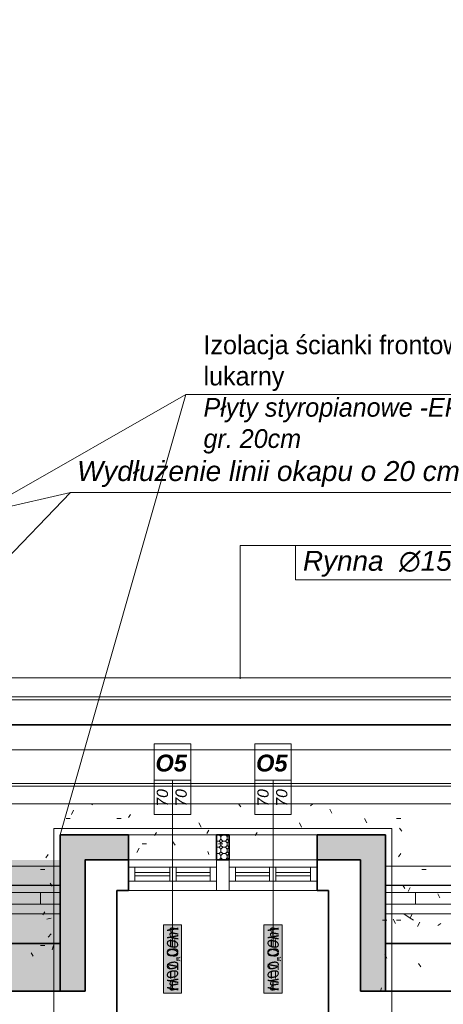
# Model space of a CAD drawing. Header units: millimetres. Extents: x -740 to 33545, y -26688 to 22494.
# Tile 57 of 256: x 10214 to 10553, y 6964 to 7752. Entities that reach past the tile are written whole.
import ezdxf
from ezdxf.lldxf.tags import DXFTag

# ---------------------------------------------------------------- set-up
doc = ezdxf.new("R2010")
doc.units = ezdxf.units.MM
doc.header["$MEASUREMENT"] = 0
for name, color, linetype, lineweight in [('A_istniejące ściany', 252, 'Continuous', 35), ('A_izolacja', 252, 'Continuous', 9), ('A_l.przerywana', 252, 'ICAD_ISO03W100', 9), ('A_l.widokowa', 252, 'Continuous', 18), ('A_okna wymieniane', 252, 'Continuous', 15), ('A_opisy', 252, 'Continuous', 15), ('l.przerywana', 252, 'ICAD_ISO03W100', 5), ('l.widokowa', 252, 'Continuous', 15), ('linia opisowa', 252, 'Continuous', 9), ('Nowe_820-G Rysunki Obrazki_Nr_pióra__1', 252, 'Continuous', 13), ('Nowe_820-G Rysunki Obrazki_Nr_pióra__101', 252, 'Continuous', 5), ('Nowe_820-G Rysunki Obrazki_Nr_pióra__19', 252, 'Continuous', 0), ('Nowe_820-G Rysunki Obrazki_Nr_pióra__22', 252, 'Continuous', 25), ('Nowe_820-G Rysunki Obrazki_Nr_pióra__23', 252, 'Continuous', 15), ('wymiarowanie', 252, 'Continuous', 9)]:
    doc.layers.add(name, color=color, linetype=linetype, lineweight=lineweight)
doc.styles.add('ARIALL', font='GOTHIC.TTF', dxfattribs={"height": 40})
tags = doc.linetypes.add('ICAD_ISO03W100', pattern=[30, 12, -18]).pattern_tags.tags
tags[6:7] = [DXFTag(74, 4), DXFTag(75, 0), DXFTag(340, '0'), DXFTag(46, 1.0), DXFTag(50, 0.0), DXFTag(44, 0.0), DXFTag(45, 0.0)]
tags[4:5] = [DXFTag(74, 4), DXFTag(75, 0), DXFTag(340, '0'), DXFTag(46, 1.0), DXFTag(50, 0.0), DXFTag(44, 0.0), DXFTag(45, 0.0)]
pattern_1 = [(315, (0, 1.45), (5.0000015, -1e-15), [2.05061, -5.02046]), (0, (1.45, 0), (5, 5), [2.1, -2.9]), (45, (3.55, 0), (6e-16, 5.0000015), [2.05061, -5.02046]), (135, (5, 3.55), (-5.0000015, 6e-16), [2.05061, -5.02046]), (225, (1.45, 5), (-1e-15, -5.0000015), [2.05061, -5.02046]), (270, (0, 3.55), (5, -5), [2.1, -2.9])]

msp = doc.modelspace()

# ---------------------------------------------------------------- hatches: boundary and pattern name
at = {"layer": 'A_izolacja'}
h = msp.add_hatch(dxfattribs=at)
h.set_pattern_fill('OCTAGON', color=256, scale=5, style=0)
h.set_pattern_definition(pattern_1)
h.paths.add_polyline_path([(10266.36, 6974.98), (10266.36, 7008), (10266.36, 7079.96), (10291.76, 7079.96), (10301.07, 7079.96), (10301.07, 7099.96), (10246.36, 7099.96), (10246.36, 6974.98)])
h.paths.add_polyline_path([(10451.78, 7099.96), (10451.78, 7079.96), (10461.09, 7079.96), (10486.49, 7079.96), (10486.49, 7008), (10486.49, 6974.98), (10506.49, 6974.98), (10506.49, 7099.96)])
h = msp.add_hatch(dxfattribs=at)
h.set_pattern_fill('OCTAGON', color=256, scale=5, style=0)
h.set_pattern_definition(pattern_1)
h.paths.add_polyline_path([(10371.35, 7079.96), (10381.51, 7079.96), (10381.51, 7099.96), (10371.35, 7099.96)])
at = {"layer": 'A_opisy', "ltscale": 0.3}
for points in [[(10328.91, 7027.91), (10328.91, 6973.36), (10343.51, 6973.36), (10343.51, 7027.91)], [(10328.91, 7027.91), (10328.91, 6973.36), (10343.51, 6973.36), (10343.51, 7027.91)], [(10328.91, 7027.91), (10328.91, 6973.36), (10343.51, 6973.36), (10343.51, 7027.91)], [(10328.91, 7027.91), (10328.91, 6973.36), (10343.51, 6973.36), (10343.51, 7027.91)], [(10409.34, 7027.91), (10409.34, 6973.36), (10423.95, 6973.36), (10423.95, 7027.91)], [(10409.34, 7027.91), (10409.34, 6973.36), (10423.95, 6973.36), (10423.95, 7027.91)], [(10409.34, 7027.91), (10409.34, 6973.36), (10423.95, 6973.36), (10423.95, 7027.91)], [(10409.34, 7027.91), (10409.34, 6973.36), (10423.95, 6973.36), (10423.95, 7027.91)]]:
    msp.add_hatch(color=256, dxfattribs=at).paths.add_polyline_path(points)
at = {"layer": 'Nowe_820-G Rysunki Obrazki_Nr_pióra__1', "linetype": 'Continuous', "lineweight": 0}
msp.add_hatch(color=256, dxfattribs=at).paths.add_polyline_path([(10246.36, 6974.98), (9710.1, 6974.98), (9710.1, 7079.96), (10246.36, 7079.96)])

# ---------------------------------------------------------------- linework, layer by layer
at = {"layer": 'A_istniejące ściany', "linetype": 'Continuous'}
for points in [[(10301.07, 7055.41), (10301.07, 7079.96)], [(10301.07, 7079.96), (10301.07, 7055.41)], [(10301.07, 7079.96), (10301.07, 7055.41)], [(10451.78, 7055.41), (10451.78, 7079.96)], [(10451.78, 7079.96), (10451.78, 7055.41)], [(10451.78, 7079.96), (10451.78, 7055.41)], [(10291.76, 7055.41), (10291.76, 7008)], [(10291.76, 7055.41), (10301.07, 7055.41)], [(10461.09, 7055.41), (10451.78, 7055.41)], [(10461.09, 7055.41), (10461.09, 7008)], [(10291.76, 6950.42), (10291.76, 7008)], [(10461.09, 6950.42), (10461.09, 7008)], [(9710.1, 6974.98), (10266.36, 6974.98)], [(10486.49, 6974.98), (11029.21, 6974.98)]]:
    msp.add_lwpolyline(points, dxfattribs=at)
at = {"layer": 'A_izolacja', "lineweight": 35}
for p, q in [((10301.07, 7099.96), (10301.07, 7079.96)), ((10451.78, 7099.96), (10451.78, 7079.96)), ((9730.1, 7013.08), (10246.36, 7013.08)), ((10506.49, 7013.08), (11009.21, 7013.08))]:
    msp.add_line(p, q, dxfattribs=at)
for points in [[(10301.07, 7099.96), (10246.36, 7099.96), (10246.36, 6974.98)], [(10451.78, 7099.96), (10506.49, 7099.96), (10506.49, 6974.98)], [(10301.07, 7079.96), (10266.36, 7079.96), (10266.36, 6974.98)], [(10451.78, 7079.96), (10486.49, 7079.96), (10486.49, 6974.98)]]:
    msp.add_lwpolyline(points, dxfattribs=at)
msp.add_lwpolyline([(10371.35, 7079.96), (10381.51, 7079.96), (10381.51, 7099.96), (10371.35, 7099.96)], close=True, dxfattribs=at)
at = {"layer": 'A_l.przerywana', "lineweight": 35}
msp.add_lwpolyline([(8847.19, 7722.4), (8847.19, 6053.28), (11882.33, 6053.28), (11882.33, 7728.19), (11086.25, 7728.19), (11086.25, 7188.02), (9643.26, 7188.02), (9643.26, 7722.4)], close=True, dxfattribs=at)
at = {"layer": 'A_l.przerywana', "linetype": 'ICAD_ISO03W100', "lineweight": 13}
for points in [[(9623.26, 7168.02), (11106.25, 7168.02)], [(11149.43, 7124.84), (9580.08, 7124.84)]]:
    msp.add_lwpolyline(points, dxfattribs=at)
at = {"layer": 'A_l.widokowa'}
for points in [[(8809.69, 7759.9), (8809.69, 6015.78), (11919.83, 6015.78), (11919.83, 7765.69), (11048.75, 7765.69), (11048.75, 7225.52), (9680.76, 7225.52), (9680.76, 7759.9)], [(8824.69, 7744.9), (8824.69, 6030.78), (11904.83, 6030.78), (11904.83, 7750.69), (11063.75, 7750.69), (11063.75, 7210.52), (9665.76, 7210.52), (9665.76, 7744.9)], [(8827.19, 7742.4), (8827.19, 6033.28), (11902.33, 6033.28), (11902.33, 7748.19), (11066.25, 7748.19), (11066.25, 7208.02), (9663.26, 7208.02), (9663.26, 7742.4)], [(8894.25, 7675.33), (8894.25, 6100.34), (11835.26, 6100.34), (11835.26, 7681.13), (11133.32, 7681.13), (11133.32, 7140.95), (9596.19, 7140.95), (9596.19, 7675.33)], [(8896.25, 7673.33), (8896.25, 6102.34), (11833.26, 6102.34), (11833.26, 7679.13), (11135.32, 7679.13), (11135.32, 7138.95), (9594.19, 7138.95), (9594.19, 7673.33)]]:
    msp.add_lwpolyline(points, close=True, dxfattribs=at)
at = {"layer": 'A_okna wymieniane', "linetype": 'Continuous'}
for points in [[(10306.15, 7074.04), (10301.07, 7074.04)], [(10301.07, 7074.04), (10301.07, 7063.03)], [(10371.35, 7074.04), (10301.07, 7074.04)], [(10301.07, 7063.03), (10301.07, 7074.04)], [(10306.15, 7063.03), (10306.15, 7074.04)], [(10306.15, 7074.04), (10334.09, 7074.04)], [(10306.15, 7063.03), (10306.15, 7074.04)], [(10334.09, 7069.8), (10306.15, 7069.8)], [(10306.15, 7069.8), (10306.15, 7067.26)], [(10334.09, 7069.8), (10306.15, 7069.8)], [(10306.15, 7067.26), (10306.15, 7069.8)], [(10306.15, 7067.26), (10334.09, 7067.26)], [(10306.15, 7067.26), (10334.09, 7067.26)], [(10339.17, 7074.04), (10334.09, 7074.04)], [(10334.09, 7074.04), (10334.09, 7063.03)], [(10334.09, 7063.03), (10334.09, 7074.04)], [(10334.09, 7067.26), (10334.09, 7069.8)], [(10334.09, 7067.26), (10334.09, 7069.8)], [(10339.17, 7063.03), (10339.17, 7074.04)], [(10339.17, 7074.04), (10366.27, 7074.04)], [(10339.17, 7063.03), (10339.17, 7074.04)], [(10366.27, 7069.8), (10339.17, 7069.8)], [(10339.17, 7069.8), (10339.17, 7067.26)], [(10366.27, 7069.8), (10339.17, 7069.8)], [(10339.17, 7067.26), (10339.17, 7069.8)], [(10339.17, 7067.26), (10366.27, 7067.26)], [(10339.17, 7067.26), (10366.27, 7067.26)], [(10371.35, 7074.04), (10366.27, 7074.04)], [(10366.27, 7074.04), (10366.27, 7063.03)], [(10366.27, 7063.03), (10366.27, 7074.04)], [(10366.27, 7067.26), (10366.27, 7069.8)], [(10366.27, 7067.26), (10366.27, 7069.8)], [(10371.35, 7063.03), (10371.35, 7074.04)], [(10371.35, 7063.03), (10371.35, 7074.04)], [(10386.59, 7074.04), (10381.51, 7074.04)], [(10381.51, 7074.04), (10381.51, 7063.03)], [(10451.78, 7074.04), (10381.51, 7074.04)], [(10381.51, 7063.03), (10381.51, 7074.04)], [(10386.59, 7063.03), (10386.59, 7074.04)], [(10386.59, 7074.04), (10413.68, 7074.04)], [(10386.59, 7063.03), (10386.59, 7074.04)], [(10413.68, 7069.8), (10386.59, 7069.8)], [(10386.59, 7069.8), (10386.59, 7067.26)], [(10413.68, 7069.8), (10386.59, 7069.8)], [(10386.59, 7067.26), (10386.59, 7069.8)], [(10386.59, 7067.26), (10413.68, 7067.26)], [(10386.59, 7067.26), (10413.68, 7067.26)], [(10418.76, 7074.04), (10413.68, 7074.04)], [(10413.68, 7074.04), (10413.68, 7063.03)], [(10413.68, 7063.03), (10413.68, 7074.04)], [(10413.68, 7067.26), (10413.68, 7069.8)], [(10413.68, 7067.26), (10413.68, 7069.8)], [(10418.76, 7063.03), (10418.76, 7074.04)], [(10418.76, 7074.04), (10446.7, 7074.04)], [(10418.76, 7063.03), (10418.76, 7074.04)], [(10446.7, 7069.8), (10418.76, 7069.8)], [(10418.76, 7069.8), (10418.76, 7067.26)], [(10446.7, 7069.8), (10418.76, 7069.8)], [(10418.76, 7067.26), (10418.76, 7069.8)], [(10418.76, 7067.26), (10446.7, 7067.26)], [(10418.76, 7067.26), (10446.7, 7067.26)], [(10451.78, 7074.04), (10446.7, 7074.04)], [(10446.7, 7074.04), (10446.7, 7063.03)], [(10446.7, 7063.03), (10446.7, 7074.04)], [(10446.7, 7067.26), (10446.7, 7069.8)], [(10446.7, 7067.26), (10446.7, 7069.8)], [(10451.78, 7063.03), (10451.78, 7074.04)], [(10451.78, 7063.03), (10451.78, 7074.04)], [(10301.07, 7063.03), (10306.15, 7063.03)], [(10301.07, 7063.03), (10371.35, 7063.03)], [(10334.09, 7063.03), (10306.15, 7063.03)], [(10334.09, 7063.03), (10339.17, 7063.03)], [(10366.27, 7063.03), (10339.17, 7063.03)], [(10366.27, 7063.03), (10371.35, 7063.03)], [(10381.51, 7063.03), (10386.59, 7063.03)], [(10381.51, 7063.03), (10451.78, 7063.03)], [(10413.68, 7063.03), (10386.59, 7063.03)], [(10413.68, 7063.03), (10418.76, 7063.03)], [(10446.7, 7063.03), (10418.76, 7063.03)], [(10446.7, 7063.03), (10451.78, 7063.03)]]:
    msp.add_lwpolyline(points, dxfattribs=at)
at = {"layer": 'A_opisy'}
for p, q in [((10336.21, 7143.7), (10336.21, 7010.23)), ((10416.64, 7143.7), (10416.64, 7010.23))]:
    msp.add_line(p, q, dxfattribs=at)
at = {"layer": 'A_opisy', "ltscale": 0.3}
for points in [[(10350.81, 7172.91), (10350.81, 7143.7), (10321.6, 7143.7), (10321.6, 7172.91)], [(10431.25, 7172.91), (10431.25, 7143.7), (10402.04, 7143.7), (10402.04, 7172.91)], [(10321.6, 7143.7), (10321.6, 7116.31), (10336.21, 7116.31), (10336.21, 7143.7)], [(10336.21, 7143.7), (10336.21, 7116.31), (10350.81, 7116.31), (10350.81, 7143.7)], [(10402.04, 7143.7), (10402.04, 7116.31), (10416.64, 7116.31), (10416.64, 7143.7)], [(10416.64, 7143.7), (10416.64, 7116.31), (10431.25, 7116.31), (10431.25, 7143.7)], [(10328.91, 7027.91), (10328.91, 6973.36), (10343.51, 6973.36), (10343.51, 7027.91)], [(10328.91, 7027.91), (10328.91, 6973.36), (10343.51, 6973.36), (10343.51, 7027.91)], [(10328.91, 7027.91), (10328.91, 6973.36), (10343.51, 6973.36), (10343.51, 7027.91)], [(10328.91, 7027.91), (10328.91, 6973.36), (10343.51, 6973.36), (10343.51, 7027.91)], [(10409.34, 7027.91), (10409.34, 6973.36), (10423.95, 6973.36), (10423.95, 7027.91)], [(10409.34, 7027.91), (10409.34, 6973.36), (10423.95, 6973.36), (10423.95, 7027.91)], [(10409.34, 7027.91), (10409.34, 6973.36), (10423.95, 6973.36), (10423.95, 7027.91)], [(10409.34, 7027.91), (10409.34, 6973.36), (10423.95, 6973.36), (10423.95, 7027.91)]]:
    msp.add_lwpolyline(points, close=True, dxfattribs=at)
at = {"layer": 'l.przerywana'}
msp.add_lwpolyline([(9904.19, 7702.4), (8867.19, 7702.4), (8867.19, 6073.28), (11862.33, 6073.28), (11862.33, 7708.19), (11106.25, 7708.19), (11106.25, 7168.02), (9904.19, 7168.02), (9904.19, 7702.4), (8867.19, 7702.4)], dxfattribs=at)
msp.add_lwpolyline([(9904.19, 7702.4), (8867.19, 7702.4), (8867.19, 6073.28), (11862.33, 6073.28), (11862.33, 7708.19), (11106.25, 7708.19), (11106.25, 7168.02), (9904.19, 7168.02), (9904.19, 7702.4), (8867.19, 7702.4)], dxfattribs=at)
msp.add_lwpolyline([(8910.51, 7659.07), (8910.51, 6116.61), (11819, 6116.61), (11819, 7664.86), (11149.58, 7664.86), (11149.58, 7124.69), (9860.86, 7124.69), (9860.86, 7659.07)], close=True, dxfattribs=at)
at = {"layer": 'l.przerywana', "ltscale": 0.5}
msp.add_lwpolyline([(10241.36, 7104.96), (10511.49, 7104.96), (10511.49, 6781.76), (10241.36, 6781.76)], close=True, dxfattribs=at)
at = {"layer": 'l.widokowa'}
msp.add_line((10301.07, 7099.96), (10451.78, 7099.96), dxfattribs=at)
at = {"layer": 'Nowe_820-G Rysunki Obrazki_Nr_pióra__1', "linetype": 'Continuous', "lineweight": 13}
for points in [[(10266.36, 6974.98), (10266.36, 7079.96)], [(10266.36, 7079.96), (10486.49, 7079.96)], [(10301.07, 7079.96), (10301.07, 7074.04)], [(10301.07, 7079.96), (10371.35, 7079.96)], [(10371.35, 7079.96), (10301.07, 7079.96)], [(10371.35, 7079.96), (10371.35, 7074.04)], [(10371.35, 7079.96), (10371.35, 7055.41)], [(10371.35, 7079.96), (10371.35, 7055.41)], [(10381.51, 7079.96), (10381.51, 7074.04)], [(10381.51, 7079.96), (10381.51, 7055.41)], [(10381.51, 7079.96), (10381.51, 7055.41)], [(10381.51, 7079.96), (10451.78, 7079.96)], [(10451.78, 7079.96), (10381.51, 7079.96)], [(10451.78, 7079.96), (10451.78, 7074.04)], [(10486.49, 7079.96), (10486.49, 6974.98)], [(10301.07, 7063.03), (10301.07, 7059.64)], [(10371.35, 7063.03), (10371.35, 7059.64)], [(10381.51, 7063.03), (10381.51, 7059.64)], [(10451.78, 7063.03), (10451.78, 7059.64)], [(10371.35, 7055.41), (10301.07, 7055.41)], [(10301.07, 7055.41), (10371.35, 7055.41)], [(10451.78, 7055.41), (10381.51, 7055.41)], [(10381.51, 7055.41), (10451.78, 7055.41)]]:
    msp.add_lwpolyline(points, dxfattribs=at)
at = {"layer": 'Nowe_820-G Rysunki Obrazki_Nr_pióra__101', "linetype": 'Continuous', "lineweight": 5}
for points in [[(10246.36, 7074.88), (9710.1, 7074.88)], [(10301.07, 7079.96), (10371.35, 7079.96)], [(10381.51, 7079.96), (10451.78, 7079.96)], [(11009.21, 7074.88), (10506.49, 7074.88)], [(10266.36, 7059.64), (10266.36, 7008)], [(10486.49, 7059.64), (10486.49, 7008)], [(9710.95, 7053.72), (10246.36, 7053.72)], [(10230.8, 7044.4), (10230.8, 7053.72)], [(10506.49, 7053.72), (11009.21, 7053.72)], [(10530.52, 7044.4), (10530.52, 7053.72)], [(9710.95, 7044.4), (10246.36, 7044.4)], [(10506.49, 7044.4), (11009.21, 7044.4)], [(9710.95, 7036.78), (10246.36, 7036.78)], [(10506.49, 7036.78), (11009.21, 7036.78)], [(10521.21, 7036.78), (10526.29, 7033.4)], [(10526.29, 7033.4), (10527.98, 7036.78)], [(10235.88, 7032.55), (10239.27, 7033.4)], [(10504.27, 7031.7), (10507.66, 7031.7)], [(10526.29, 7033.4), (10528.83, 7031.7)], [(10548.3, 7027.47), (10550.84, 7029.16)], [(10236.73, 7018.16), (10239.27, 7020.7)], [(10266.36, 6974.98), (10266.36, 7008)], [(10486.49, 6974.98), (10486.49, 7008)]]:
    msp.add_lwpolyline(points, dxfattribs=at)
at = {"layer": 'Nowe_820-G Rysunki Obrazki_Nr_pióra__19', "linetype": 'Continuous', "lineweight": 0}
for points in [[(10272.29, 7123.99), (10271.44, 7124.84)], [(10390.82, 7122.3), (10389.13, 7124.84)], [(10448.39, 7124.84), (10446.7, 7123.14)], [(10257.05, 7119.76), (10255.35, 7116.37)], [(10302.77, 7116.37), (10301.07, 7113.83)], [(10463.63, 7117.22), (10461.94, 7120.6)], [(10251.12, 7112.98), (10254.51, 7112.98)], [(10291.76, 7112.98), (10295.15, 7112.98)], [(10359.07, 7106.21), (10357.38, 7109.6)], [(10439.5, 7106.21), (10437.81, 7109.6)], [(10491.57, 7109.6), (10489.88, 7112.98)], [(10515.28, 7112.98), (10518.67, 7112.98)], [(10323.51, 7101.98), (10321.82, 7099.44)], [(10365.42, 7103.67), (10363.73, 7101.13)], [(10403.94, 7101.98), (10402.25, 7099.44)], [(10519.51, 7102.82), (10517.82, 7105.36)], [(10312.08, 7092.66), (10315.47, 7092.66)], [(10338.33, 7091.82), (10336.63, 7094.36)], [(10373.04, 7092.66), (10376.43, 7092.66)], [(10236.73, 7084.2), (10235.03, 7081.66)], [(10309.54, 7089.28), (10307.85, 7085.89)], [(10365.42, 7084.2), (10364.57, 7086.74)], [(10518.67, 7085.04), (10516.97, 7082.5)], [(10230.8, 7072.34), (10234.19, 7072.34)], [(10535.6, 7072.34), (10538.99, 7072.34)], [(10240.11, 7058.8), (10238.42, 7061.34)], [(10522.05, 7057.1), (10520.36, 7059.64)], [(10266.36, 7052.87), (10266.36, 7053.72)], [(10526.29, 7057.95), (10524.59, 7054.56)], [(10549.99, 7049.48), (10548.3, 7052.87)], [(10234.19, 7038.48), (10232.49, 7035.94)], [(10514.43, 7029.16), (10512.74, 7032.55)], [(10515.28, 7031.7), (10518.67, 7031.7)], [(10533.91, 7030.01), (10532.21, 7026.62)], [(10230.8, 7011.38), (10234.19, 7011.38)], [(10240.96, 7011.38), (10240.11, 7008)], [(10224.87, 7002.92), (10223.18, 7005.46)], [(10507.66, 7001.22), (10505.97, 7004.61)], [(10534.75, 6994.45), (10533.06, 6996.99)], [(10503.43, 6977.52), (10502.58, 6974.98)]]:
    msp.add_lwpolyline(points, dxfattribs=at)
at = {"layer": 'Nowe_820-G Rysunki Obrazki_Nr_pióra__22', "linetype": 'Continuous', "lineweight": 25}
for points in [[(9710.95, 7059.64), (10246.36, 7059.64)], [(10506.49, 7059.64), (11009.21, 7059.64)], [(9710.95, 7013.08), (10246.36, 7013.08)], [(10506.49, 7013.08), (11009.21, 7013.08)]]:
    msp.add_lwpolyline(points, dxfattribs=at)
at = {"layer": 'Nowe_820-G Rysunki Obrazki_Nr_pióra__23', "linetype": 'Continuous', "lineweight": 15}
for points in [[(10266.36, 7079.96), (10266.36, 7008)], [(10266.36, 7079.96), (10291.76, 7079.96)], [(10291.76, 7079.96), (10301.07, 7079.96)], [(10381.51, 7079.96), (10371.35, 7079.96)], [(10371.35, 7055.41), (10371.35, 7079.96)], [(10381.51, 7055.41), (10381.51, 7079.96)], [(10461.09, 7079.96), (10451.78, 7079.96)], [(10461.09, 7079.96), (10486.49, 7079.96)], [(10486.49, 7079.96), (10486.49, 7008)], [(10381.51, 7055.41), (10371.35, 7055.41)], [(9710.1, 6974.98), (10266.36, 6974.98)], [(10486.49, 6974.98), (11029.21, 6974.98)]]:
    msp.add_lwpolyline(points, dxfattribs=at)
at = {"layer": 'wymiarowanie'}
for p, q in [((9730.1, 7099.96), (10346.97, 7452.19)), ((10346.97, 7452.19), (10246.36, 7099.96)), ((10254.72, 7373.76), (9913.22, 7295.45)), ((10085.05, 7198.02), (10254.72, 7373.76)), ((10254.72, 7373.76), (10597.01, 7373.76)), ((10434.69, 7331.46), (10390.44, 7331.46)), ((10390.44, 7331.46), (10390.44, 7224.74))]:
    msp.add_line(p, q, dxfattribs=at)
msp.add_lwpolyline([(10346.97, 7452.19), (10726.17, 7452.19), (11004.21, 7104.96)], dxfattribs=at)
msp.add_lwpolyline([(10434.69, 7331.46), (10664.77, 7331.46), (10664.77, 7304.09), (10434.69, 7304.09)], close=True, dxfattribs=at)

# ---------------------------------------------------------------- texts
at = {"layer": 'A_opisy', "ltscale": 0.3, "char_height": 9, "width": 91.4611, "attachment_point": 1, "rotation": 90, "style": 'ARIALL'}
for s, insert in [('\\pi39.44855;{\\fArial|b0|i1|c238|p34;70}\\P\\pi39.44855;{\\fArial|b0|i1|c238|p34;70}', (10323.63, 7083.09)), ('\\pi39.44855;{\\fArial|b0|i1|c238|p34;70}\\P\\pi39.44855;{\\fArial|b0|i1|c238|p34;70}', (10404.07, 7083.09)), ('{\\fArial|b0|i1|c238|p34;H=1,00m}', (10331.78, 6975.12)), ('{\\fArial|b0|i1|c238|p34;H=1,00m}', (10412.22, 6975.12))]:
    msp.add_mtext(s, dxfattribs=dict(at, insert=insert))
at = {"layer": 'A_opisy', "ltscale": 0.3, "char_height": 13.5, "width": 91.4611, "attachment_point": 9, "style": 'ARIALL'}
for insert in [(10347.76, 7150.48), (10428.2, 7150.48)]:
    msp.add_mtext('{\\fArial|b1|i1|c238|p34;O5}', dxfattribs=dict(at, insert=insert))
at = {"layer": 'A_opisy', "ltscale": 0.3, "extrusion": (0, 0, -1), "char_height": 9, "width": 91.4611, "attachment_point": 1, "text_direction": (0, -1, 0), "style": 'ARIALL'}
for insert in [(10331.78, 7026.14), (10412.22, 7026.14)]:
    msp.add_mtext('{\\fArial|b0|i1|c238|p34;H=0,00m}', dxfattribs=dict(at, insert=insert))
at = {"layer": 'linia opisowa', "char_height": 15.96, "attachment_point": 7}
for s, insert, width in [('{\\fArial|b0|i1|c238|p0;Wydłużenie linii okapu o 20 cm}', (10259.92, 7378.25), 406.4755), ('{\\fArial|b0|i1|c238|p0;Rynna  ∅150}', (10440.54, 7306.42), 278.7922)]:
    msp.add_mtext(s, dxfattribs=dict(at, insert=insert, width=width))
at = {"layer": 'wymiarowanie', "char_height": 15, "width": 167.4466, "attachment_point": 1, "rotation": 90}
for s, insert in [('\\pi48.86330;{\\fCentury Gothic|b0|i0|c238|p0;12x19,5}\\P\\pi74.84330;{\\fCentury Gothic|b0|i0|c238|p0;21}', (10286.59, 6372.47)), ('\\pi53.40830;{\\fCentury Gothic|b0|i0|c238|p0;8x17,8}\\P\\pi64.26080;{\\fCentury Gothic|b0|i0|c238|p0;24,5}', (10420.31, 6399.56))]:
    msp.add_mtext(s, dxfattribs=dict(at, insert=insert))
at = {"layer": 'wymiarowanie', "insert": (10361.03, 7499.55), "char_height": 12, "width": 409.9394, "attachment_point": 1}
msp.add_mtext('{\\fCentury Gothic|b0|i0|c238|p34;\\H1.25000x;Izolacja ścianki frontowej i ścianek }{\\fCentury Gothic|b0|i0|c238|p34;\\H1.25000x;bocznych lukarny }\\P{\\fCentury Gothic|b0|i1|c0|p34;\\H1.25000x;Płyty styropianowe -EPS 70}{\\fCentury Gothic|b0|i0|c238|p34;\\H1.25000x;, }{\\fCentury Gothic|b0|i0|c238|p34;\\H1.25000x;\\W0.60000x;λ }{\\fCentury Gothic|b0|i1|c0|p34;\\H1.25000x; }{\\fCentury Gothic|b0|i1|c0|p34;\\H1.25000x;-0,035W/(m}{\\fArial|b0|i0|c0|p34;\\H1.25000x;\\W0.60000x;·}{\\fCentury Gothic|b0|i1|c238|p34;\\H1.25000x;K) gr. 20cm}\\P\\pi409.93942;{\\fCentury Gothic|b0|i0|c238|p34;\\H1.00000x; }', dxfattribs=at)

doc.saveas('drawing.dxf')
